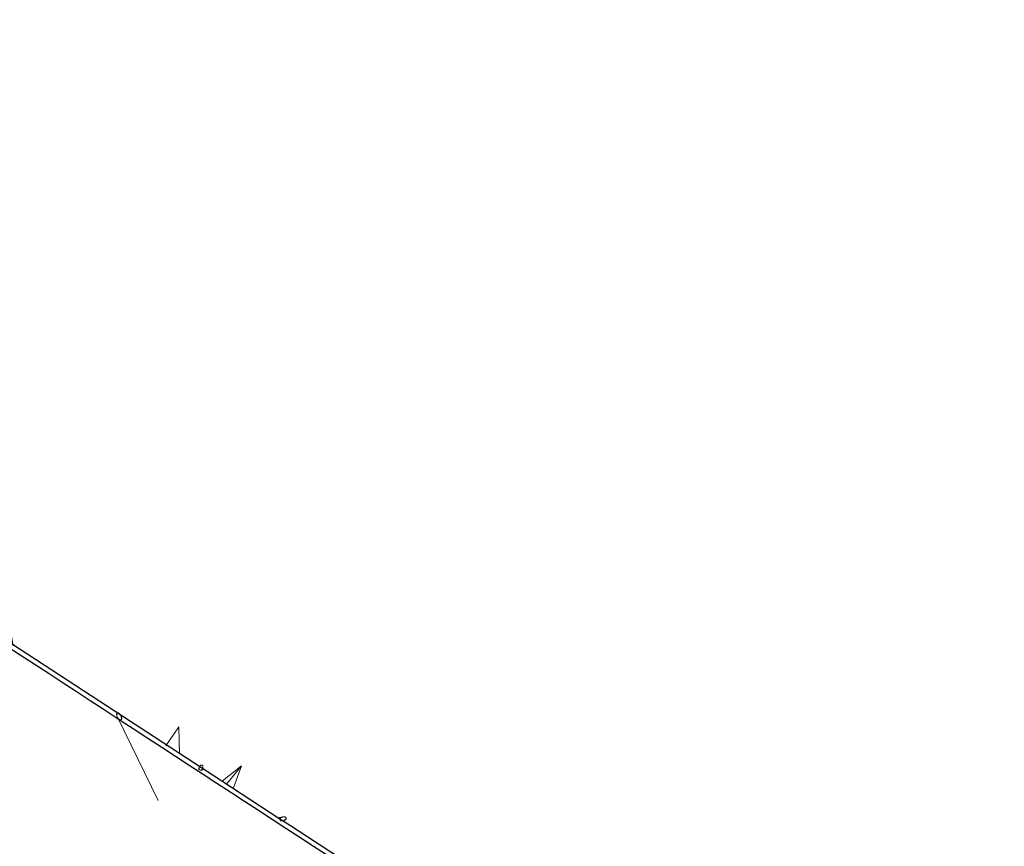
# Model space of a CAD drawing. Header units: millimetres. Extents: x 1512 to 2105, y 794 to 1149.
# Tile 242 of 256: x 1861 to 1877, y 892 to 905. Entities that reach past the tile are written whole.
import ezdxf

# ---------------------------------------------------------------- set-up
doc = ezdxf.new("R2010")
doc.units = ezdxf.units.MM
doc.layers.add('A-GLAZ-CURT', color=52, linetype='Continuous', lineweight=9)
doc.layers.add('A-WALL', color=113, linetype='Continuous', lineweight=9)

# ---------------------------------------------------------------- blocks, each defined once
blk = doc.blocks.new('Family2 - Family2-157027-دوم')
at = {"layer": 'A-GLAZ-CURT'}
for p, q in [((-96.866, 41.584), (-96.878, 41.545)), ((-96.493, 41.352), (-96.181, 41.591)), ((-96.427, 41.298), (-96.181, 41.591)), ((-96.427, 41.298), (-96.181, 41.591)), ((-96.317, 41.238), (-96.181, 41.591)), ((-96.82, 41.528), (-96.809, 41.567)), ((-96.493, 41.352), (-96.498, 41.345)), ((-96.317, 41.238), (-96.326, 41.229)), ((-95.526, 40.751), (-95.598, 40.736)), ((-95.593, 40.733), (-95.551, 40.742)), ((-95.561, 40.683), (-95.514, 40.692))]:
    blk.add_line(p, q, dxfattribs=at)
at = {"layer": 'A-GLAZ-CURT', "lineweight": 18}
for p, q in [((-95.571, 40.711), (-95.569, 40.706)), ((-95.565, 40.73), (-95.569, 40.724)), ((-95.569, 40.705), (-95.565, 40.7)), ((-95.559, 40.736), (-95.565, 40.731)), ((-95.564, 40.7), (-95.558, 40.696)), ((-95.551, 40.742), (-95.559, 40.737)), ((-95.558, 40.696), (-95.55, 40.693)), ((-95.542, 40.746), (-95.551, 40.742)), ((-95.55, 40.693), (-95.541, 40.691)), ((-95.532, 40.75), (-95.541, 40.747)), ((-95.54, 40.691), (-95.531, 40.691)), ((-95.53, 40.691), (-95.52, 40.691))]:
    blk.add_line(p, q, dxfattribs=at)
at = {"layer": 'A-GLAZ-CURT', "lineweight": 18, "flags": 128}
for points in [[(-96.863, 41.592), (-96.867, 41.583), (-96.869, 41.573), (-96.869, 41.564), (-96.868, 41.555), (-96.865, 41.547), (-96.861, 41.541), (-96.855, 41.536), (-96.849, 41.533), (-96.843, 41.533), (-96.836, 41.534), (-96.829, 41.538), (-96.822, 41.543), (-96.817, 41.55), (-96.812, 41.558)], [(-96.812, 41.558), (-96.809, 41.568), (-96.807, 41.577), (-96.806, 41.586), (-96.808, 41.595), (-96.81, 41.603), (-96.815, 41.609), (-96.82, 41.614), (-96.826, 41.617), (-96.833, 41.617), (-96.84, 41.616), (-96.847, 41.612), (-96.853, 41.607), (-96.859, 41.6), (-96.863, 41.592)], [(-95.569, 40.724), (-95.571, 40.717), (-95.571, 40.711)], [(-95.489, 40.702), (-95.481, 40.707), (-95.475, 40.713), (-95.471, 40.72), (-95.469, 40.726), (-95.469, 40.732), (-95.472, 40.738), (-95.476, 40.744), (-95.483, 40.748), (-95.491, 40.751), (-95.5, 40.753), (-95.51, 40.753), (-95.521, 40.752), (-95.531, 40.75)], [(-95.519, 40.692), (-95.509, 40.694), (-95.498, 40.697), (-95.489, 40.702)]]:
    blk.add_lwpolyline(points, dxfattribs=at)
blk = doc.blocks.new('Family2 - Family2-157029-دوم')
at = {"layer": 'A-GLAZ-CURT'}
for p, q in [((-101.177, 44.498), (-101.188, 44.461)), ((-101.13, 44.445), (-101.119, 44.483)), ((-99.993, 44.471), (-100.353, 43.943)), ((-99.993, 44.471), (-99.857, 43.601)), ((-99.993, 44.471), (-99.865, 43.623)), ((-99.993, 44.471), (-99.865, 43.623)), ((-98.182, 42.416), (-97.542, 41.054)), ((-98.103, 42.388), (-98.128, 42.441))]:
    blk.add_line(p, q, dxfattribs=at)
at = {"layer": 'A-GLAZ-CURT', "lineweight": 18}
for p, q in [((-98.179, 42.408), (-98.173, 42.399)), ((-98.172, 42.398), (-98.166, 42.389)), ((-98.165, 42.389), (-98.158, 42.381)), ((-98.158, 42.381), (-98.151, 42.375)), ((-98.121, 42.377), (-98.118, 42.384)), ((-98.117, 42.403), (-98.119, 42.413)), ((-98.118, 42.384), (-98.117, 42.392)), ((-98.117, 42.393), (-98.117, 42.402)), ((-98.15, 42.375), (-98.143, 42.371)), ((-98.143, 42.371), (-98.137, 42.369)), ((-98.136, 42.369), (-98.13, 42.369)), ((-98.13, 42.37), (-98.125, 42.372)), ((-98.125, 42.372), (-98.121, 42.377))]:
    blk.add_line(p, q, dxfattribs=at)
at = {"layer": 'A-GLAZ-CURT', "lineweight": 18, "flags": 128}
for points in [[(-101.174, 44.508), (-101.177, 44.499), (-101.179, 44.49), (-101.179, 44.48), (-101.178, 44.472), (-101.175, 44.464), (-101.171, 44.457), (-101.166, 44.452), (-101.16, 44.45), (-101.153, 44.449), (-101.146, 44.45), (-101.14, 44.453), (-101.133, 44.458), (-101.128, 44.465), (-101.123, 44.473)], [(-101.123, 44.473), (-101.12, 44.482), (-101.118, 44.491), (-101.117, 44.501), (-101.119, 44.509), (-101.121, 44.517), (-101.125, 44.524), (-101.131, 44.529), (-101.137, 44.531), (-101.143, 44.532), (-101.15, 44.531), (-101.157, 44.528), (-101.164, 44.523), (-101.169, 44.516), (-101.174, 44.508)], [(-98.127, 42.438), (-98.131, 42.447), (-98.138, 42.458), (-98.145, 42.467), (-98.152, 42.475), (-98.159, 42.482), (-98.167, 42.486), (-98.174, 42.488), (-98.18, 42.487), (-98.185, 42.485), (-98.189, 42.48), (-98.192, 42.473), (-98.194, 42.465), (-98.193, 42.455)], [(-98.193, 42.455), (-98.192, 42.444), (-98.189, 42.432), (-98.185, 42.421), (-98.179, 42.409)], [(-98.119, 42.414), (-98.121, 42.424), (-98.126, 42.436), (-98.126, 42.437)]]:
    blk.add_lwpolyline(points, dxfattribs=at)
blk = doc.blocks.new('Family2 - Family2-157049-دوم')
at = {"layer": 'A-GLAZ-CURT'}
for p, q in [((-95.526, 40.751), (-95.598, 40.736)), ((-95.593, 40.734), (-95.55, 40.742)), ((-95.561, 40.683), (-95.514, 40.692)), ((-93.114, 39.866), (-93.712, 39.476)), ((-93.114, 39.866), (-93.568, 39.363)), ((-93.114, 39.866), (-93.568, 39.363)), ((-93.114, 39.866), (-93.322, 39.207)), ((-93.721, 39.467), (-93.712, 39.476)), ((-93.327, 39.2), (-93.322, 39.207)), ((-92.556, 38.669), (-92.568, 38.63)), ((-92.511, 38.612), (-92.498, 38.651))]:
    blk.add_line(p, q, dxfattribs=at)
at = {"layer": 'A-GLAZ-CURT', "lineweight": 18}
for p, q in [((-95.569, 40.724), (-95.571, 40.718)), ((-95.571, 40.718), (-95.571, 40.712)), ((-95.571, 40.711), (-95.569, 40.706)), ((-95.565, 40.731), (-95.569, 40.725)), ((-95.569, 40.706), (-95.565, 40.701)), ((-95.565, 40.7), (-95.559, 40.696)), ((-95.559, 40.737), (-95.564, 40.731)), ((-95.551, 40.742), (-95.558, 40.737)), ((-95.558, 40.696), (-95.551, 40.693)), ((-95.541, 40.747), (-95.55, 40.742)), ((-95.55, 40.693), (-95.541, 40.691)), ((-95.531, 40.75), (-95.541, 40.747)), ((-95.541, 40.691), (-95.531, 40.691)), ((-95.531, 40.691), (-95.52, 40.691))]:
    blk.add_line(p, q, dxfattribs=at)
at = {"layer": 'A-GLAZ-CURT', "lineweight": 18, "flags": 128}
for points in [[(-95.49, 40.701), (-95.482, 40.706), (-95.476, 40.712), (-95.471, 40.719), (-95.469, 40.725), (-95.469, 40.732), (-95.471, 40.738), (-95.475, 40.743), (-95.482, 40.747), (-95.49, 40.75), (-95.499, 40.752), (-95.509, 40.753), (-95.52, 40.752), (-95.531, 40.75)], [(-95.519, 40.692), (-95.51, 40.693), (-95.5, 40.697), (-95.49, 40.701)], [(-92.502, 38.642), (-92.498, 38.651), (-92.496, 38.661), (-92.495, 38.671), (-92.496, 38.679), (-92.499, 38.687), (-92.503, 38.694), (-92.508, 38.699), (-92.514, 38.702), (-92.521, 38.703), (-92.528, 38.701), (-92.535, 38.698), (-92.542, 38.692), (-92.547, 38.685), (-92.552, 38.677)], [(-92.552, 38.677), (-92.556, 38.668), (-92.558, 38.658), (-92.558, 38.649), (-92.557, 38.64), (-92.555, 38.632), (-92.551, 38.625), (-92.546, 38.62), (-92.54, 38.618), (-92.533, 38.617), (-92.526, 38.618), (-92.519, 38.622), (-92.512, 38.627), (-92.507, 38.634), (-92.502, 38.642)]]:
    blk.add_lwpolyline(points, dxfattribs=at)
blk = doc.blocks.new('Family2 - Family2-157050-دوم')
at = {"layer": 'A-GLAZ-CURT'}
for p, q in [((-98.182, 42.416), (-97.542, 41.054)), ((-98.103, 42.388), (-98.128, 42.441)), ((-97.402, 41.94), (-97.185, 42.244)), ((-97.184, 41.81), (-97.185, 42.244)), ((-97.184, 41.81), (-97.185, 42.244)), ((-97.184, 41.799), (-97.185, 42.244)), ((-96.866, 41.584), (-96.878, 41.545)), ((-96.82, 41.528), (-96.809, 41.567))]:
    blk.add_line(p, q, dxfattribs=at)
at = {"layer": 'A-GLAZ-CURT', "lineweight": 18}
for p, q in [((-98.118, 42.385), (-98.117, 42.393)), ((-98.117, 42.394), (-98.117, 42.403))]:
    blk.add_line(p, q, dxfattribs=at)
at = {"layer": 'A-GLAZ-CURT', "lineweight": 18, "flags": 128}
for points in [[(-98.122, 42.426), (-98.127, 42.438), (-98.132, 42.449), (-98.139, 42.46), (-98.146, 42.469), (-98.153, 42.477), (-98.161, 42.482), (-98.168, 42.486), (-98.175, 42.488), (-98.181, 42.487), (-98.186, 42.484), (-98.19, 42.479), (-98.192, 42.472), (-98.194, 42.463), (-98.193, 42.453)], [(-98.193, 42.453), (-98.191, 42.442), (-98.188, 42.43), (-98.184, 42.419), (-98.178, 42.408), (-98.172, 42.397), (-98.165, 42.388), (-98.157, 42.38), (-98.15, 42.374), (-98.142, 42.371), (-98.136, 42.369), (-98.129, 42.37), (-98.124, 42.373), (-98.12, 42.378), (-98.118, 42.384)], [(-98.117, 42.404), (-98.119, 42.415), (-98.122, 42.425)], [(-96.863, 41.592), (-96.867, 41.583), (-96.869, 41.573), (-96.869, 41.564), (-96.868, 41.555), (-96.865, 41.547), (-96.861, 41.541), (-96.855, 41.536), (-96.849, 41.533), (-96.843, 41.533), (-96.836, 41.534), (-96.829, 41.538), (-96.822, 41.543), (-96.817, 41.55), (-96.812, 41.558)], [(-96.812, 41.558), (-96.809, 41.568), (-96.807, 41.577), (-96.806, 41.586), (-96.808, 41.595), (-96.81, 41.603), (-96.815, 41.609), (-96.82, 41.614), (-96.826, 41.617), (-96.833, 41.617), (-96.84, 41.616), (-96.847, 41.612), (-96.853, 41.607), (-96.859, 41.6), (-96.863, 41.592)]]:
    blk.add_lwpolyline(points, dxfattribs=at)

msp = doc.modelspace()

# ---------------------------------------------------------------- linework, layer by layer
at = {"layer": 'A-WALL', "lineweight": 25}
for p, q in [((1865.24, 892.249), (1863.985, 893.067)), ((1865.282, 892.222), (1865.24, 892.249))]:
    msp.add_line(p, q, dxfattribs=at)
at = {"layer": 'A-WALL', "lineweight": 25, "flags": 128}
for points in [[(1863.985, 893.067), (1859.599, 895.925), (1856.563, 897.905)], [(1868.345, 890.226), (1865.412, 892.137), (1865.282, 892.221)]]:
    msp.add_lwpolyline(points, dxfattribs=at)
at = {"layer": 'A-WALL', "lineweight": 25}
msp.add_open_spline([(1845.214, 905.224), (1846.158, 904.608), (1851.958, 900.826), (1857.757, 897.044), (1862.612, 893.878)], degree=3, knots=[0.3900849, 0.3900849, 0.3900849, 0.3900849, 0.4444444, 0.723847, 0.723847, 0.723847, 0.723847], dxfattribs=at)
for points in [[(1862.612, 893.878), (1862.614, 893.877), (1862.616, 893.876), (1862.618, 893.874)], [(1862.618, 893.874), (1862.628, 893.868), (1862.637, 893.862), (1862.647, 893.856)], [(1862.647, 893.856), (1867.433, 890.734), (1872.22, 887.613), (1877.007, 884.491)]]:
    msp.add_open_spline(points, degree=3, dxfattribs=at)

# ---------------------------------------------------------------- block references
at = {"layer": 'A-GLAZ-CURT', "rotation": 0.975769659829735}
for name in ['Family2 - Family2-157029-دوم', 'Family2 - Family2-157050-دوم', 'Family2 - Family2-157027-دوم', 'Family2 - Family2-157049-دوم']:
    msp.add_blockref(name, (1961.491, 853.164), dxfattribs=at)

doc.saveas('drawing.dxf')
